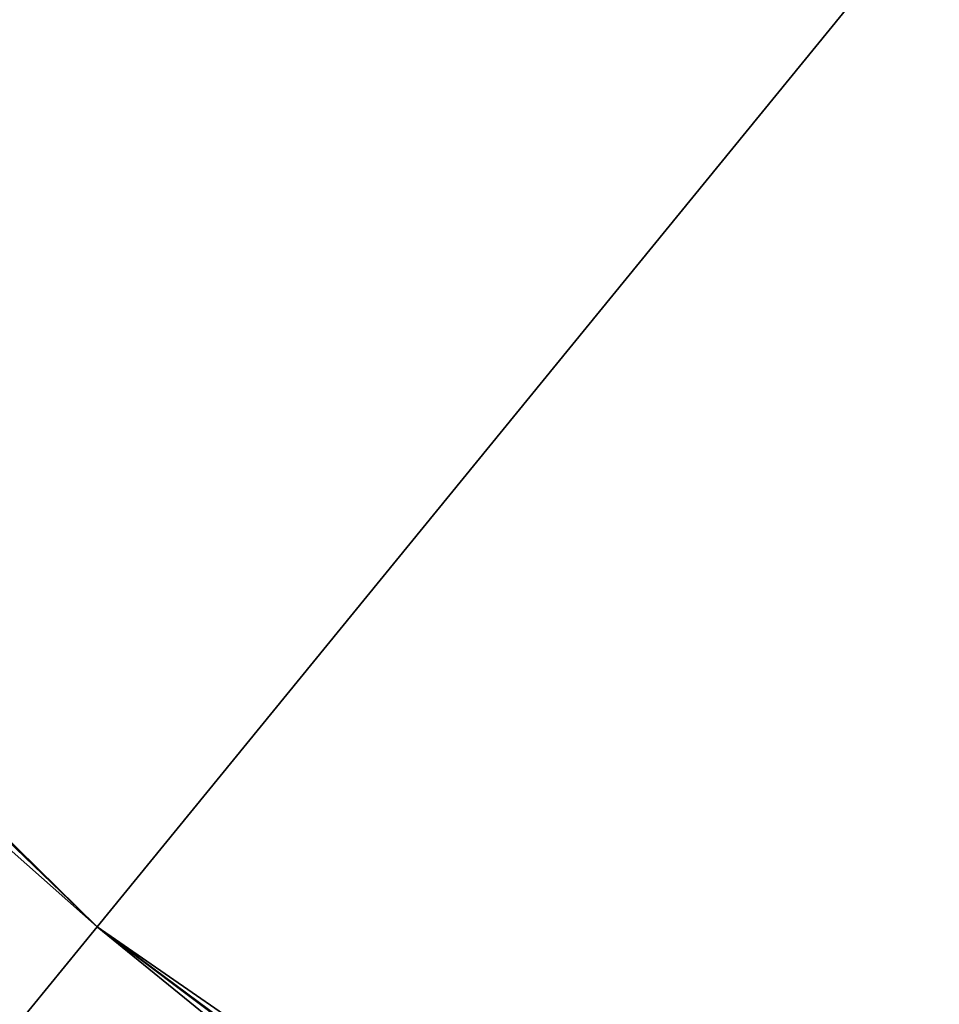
# Model space of a CAD drawing. Header units: millimetres. Extents: x -5 to 485, y -5 to 485.
# Tile 107 of 256: x 85.73833 to 85.74496, y 51.05138 to 51.05849. Entities that reach past the tile are written whole.
import ezdxf

# ---------------------------------------------------------------- set-up
doc = ezdxf.new("R2010")
doc.units = ezdxf.units.MM
doc.header["$LTSCALE"] = 25.4
doc.layers.get('0').update_dxf_attribs({"true_color": 0xff5454})

# ---------------------------------------------------------------- blocks, each defined once
blk = doc.blocks.new('AGNES-ROUND-LED-8205-8208-8187-8184.STL#2')
at = {"color": 18, "true_color": 0x000000}
mesh = blk.add_polyface(dxfattribs=at)
corners = [(85.738884, 51.0519447, -9.1450052), (85.738884, 51.0519447, -32.1450081), (57.4189415, 78.253624, -9.1450052)]
mesh.append_faces([[corners[k] for k in face] for face in [(0, 1, 2)]], dxfattribs={"color": 18})
mesh = blk.add_polyface(dxfattribs=at)
corners = [(57.4189415, 78.253624, -9.1450052), (85.738884, 51.0519447, -32.1450081), (71.0308228, 64.0821609, -32.1450081)]
mesh.append_faces([[corners[k] for k in face] for face in [(0, 1, 2)]], dxfattribs={"color": 18})
mesh = blk.add_polyface(dxfattribs=at)
corners = [(71.7235489, 64.80336, -34.1450081), (85.738884, 51.0519447, -33.8770561), (71.0308228, 64.0821609, -33.8770561), (86.3713303, 51.8265533, -34.1450081)]
mesh.append_faces([[corners[k] for k in face] for face in [(0, 1, 2), (1, 0, 3)]], dxfattribs={"vtx0": -1, "color": 18})
mesh = blk.add_polyface(dxfattribs=at)
corners = [(71.0308228, 64.0821609, -32.1450081), (85.8236237, 51.1557312, -32.6450043), (71.1236267, 64.1787796, -32.6450043), (85.738884, 51.0519447, -32.1450081)]
mesh.append_faces([[corners[k] for k in face] for face in [(0, 1, 2), (1, 0, 3)]], dxfattribs={"vtx0": -1, "color": 18})
mesh = blk.add_polyface(dxfattribs=at)
corners = [(71.0308228, 64.0821609, -33.8770561), (85.2759018, 50.4848938, -33.1450081), (70.5237122, 63.5542107, -33.1450081), (85.738884, 51.0519447, -33.8770561)]
mesh.append_faces([[corners[k] for k in face] for face in [(0, 1, 2), (1, 0, 3)]], dxfattribs={"vtx0": -1, "color": 18})
mesh = blk.add_polyface(dxfattribs=at)
corners = [(86.3713303, 51.8265533, -34.1450081), (101.4477615, 39.2474976, -33.8770561), (85.738884, 51.0519447, -33.8770561), (102.0158234, 40.070488, -34.1450081)]
mesh.append_faces([[corners[k] for k in face] for face in [(0, 1, 2), (1, 0, 3)]], dxfattribs={"vtx0": -1, "color": 18})
mesh = blk.add_polyface(dxfattribs=at)
corners = [(85.738884, 51.0519447, -32.1450081), (101.52388, 39.3577499, -32.6450043), (85.8236237, 51.1557312, -32.6450043), (101.4477615, 39.2474976, -32.1450081)]
mesh.append_faces([[corners[k] for k in face] for face in [(0, 1, 2), (1, 0, 3)]], dxfattribs={"vtx0": -1, "color": 18})
mesh = blk.add_polyface(dxfattribs=at)
corners = [(85.738884, 51.0519447, -33.8770561), (101.0319138, 38.6450272, -33.1450081), (85.2759018, 50.4848938, -33.1450081), (101.4477615, 39.2474976, -33.8770561)]
mesh.append_faces([[corners[k] for k in face] for face in [(0, 1, 2), (1, 0, 3)]], dxfattribs={"vtx0": -1, "color": 18})
mesh = blk.add_polyface(dxfattribs=at)
corners = [(118.0555573, 28.745369, -9.1450052), (118.0555573, 28.745369, -32.1450081), (85.738884, 51.0519447, -9.1450052)]
mesh.append_faces([[corners[k] for k in face] for face in [(0, 1, 2)]], dxfattribs={"color": 18})
mesh = blk.add_polyface(dxfattribs=at)
corners = [(85.738884, 51.0519447, -9.1450052), (118.0555573, 28.745369, -32.1450081), (101.4477615, 39.2474976, -32.1450081)]
mesh.append_faces([[corners[k] for k in face] for face in [(0, 1, 2)]], dxfattribs={"color": 18})
mesh = blk.add_polyface(dxfattribs=at)
corners = [(85.738884, 51.0519447, -9.1450052), (101.4477615, 39.2474976, -32.1450081), (85.738884, 51.0519447, -32.1450081)]
mesh.append_faces([[corners[k] for k in face] for face in [(0, 1, 2)]], dxfattribs={"color": 18})

msp = doc.modelspace()

# ---------------------------------------------------------------- block references
at = {"color": 0}
msp.add_blockref('AGNES-ROUND-LED-8205-8208-8187-8184.STL#2', (0, 0), dxfattribs=at)

doc.saveas('drawing.dxf')
